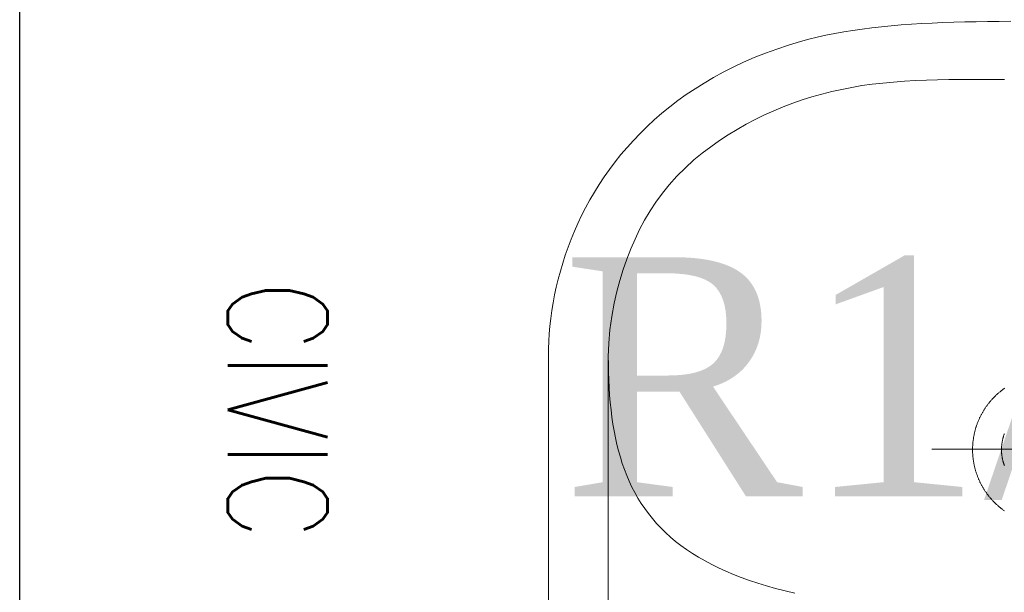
# Model space of a CAD drawing. Header units: centimetres. Extents: x 88729 to 133553, y -16225 to 14174.
# Tile 176 of 231: x 92309 to 92359, y -6835 to -6807. Entities that reach past the tile are written whole.
import ezdxf
from ezdxf.enums import TextEntityAlignment as Align

# ---------------------------------------------------------------- set-up
doc = ezdxf.new("R2010")
doc.units = ezdxf.units.CM
doc.layers.add('A-ARMATURA', color=252, linetype='Continuous', lineweight=5)
doc.layers.add('E_Istn_pozostaje', color=132, linetype='Continuous', lineweight=25)
for name, color, linetype in [('A-SUFITY', 252, 'Continuous'), ('E_opisy siły', 5, 'Continuous'), ('E_PODKLAD', 7, 'Continuous'), ('E_siła', 5, 'Continuous'), ('R-MET-IWE', 252, 'Continuous')]:
    doc.layers.add(name, color=color, linetype=linetype)
doc.styles.add('MM_050', font='romans.shx', dxfattribs={"width": 0.8, "height": 16})
doc.styles.add('old', font='BOOKOS.TTF')
doc.styles.get("Standard").update_dxf_attribs({"font": 'txt.shx'})

# ---------------------------------------------------------------- blocks, each defined once
blk = doc.blocks.new('RLX_F50_18W')
at = {"ltscale": 0.1, "insert": (-23.112, -36.07), "char_height": 5, "width": 57.67941, "attachment_point": 1, "style": 'MM_050'}
blk.add_mtext('CIVIC F50 18W', dxfattribs=at)
at = {"ltscale": 0.1, "flags": 9}
blk.add_attdef('RLXLUM', (0, 0), '', height=0.1, dxfattribs=at)
blk = doc.blocks.new('E_opis siły')
at = {"layer": 'E_siła', "linetype": 'Continuous', "ltscale": 0.5, "style": 'old', "flags": 4}
blk.add_attdef('OBWÓD', (0, 0), '', height=12, dxfattribs=at)
blk = doc.blocks.new('A$C3A7D2EB8')
at = {"layer": 'A-ARMATURA'}
for points in [[(-1.832, -21.46), (-2.421, -21.456), (-3.002, -21.449), (-3.573, -21.44), (-4.136, -21.428), (-4.689, -21.413), (-5.234, -21.394), (-5.77, -21.372), (-6.297, -21.345), (-6.816, -21.313), (-7.325, -21.277), (-7.827, -21.235), (-8.319, -21.188), (-8.804, -21.134), (-9.279, -21.075), (-9.747, -21.008), (-10.206, -20.934), (-10.657, -20.853), (-11.099, -20.764), (-11.534, -20.667), (-11.96, -20.561), (-12.379, -20.446), (-12.379, -20.446), (-12.982, -20.264), (-13.568, -20.068), (-14.137, -19.859), (-14.689, -19.639), (-15.225, -19.406), (-15.744, -19.162), (-16.246, -18.907), (-16.733, -18.641), (-17.203, -18.365), (-17.658, -18.08), (-18.097, -17.784), (-18.521, -17.48), (-18.929, -17.167), (-19.322, -16.846), (-19.701, -16.518), (-20.064, -16.181), (-20.413, -15.838), (-20.748, -15.488), (-21.069, -15.132), (-21.375, -14.771), (-21.668, -14.404), (-21.947, -14.032), (-22.212, -13.655), (-22.464, -13.274), (-22.703, -12.89), (-22.93, -12.502), (-23.143, -12.111), (-23.344, -11.717), (-23.532, -11.322), (-23.708, -10.925), (-23.872, -10.526), (-24.024, -10.127), (-24.165, -9.727), (-24.294, -9.327), (-24.411, -8.927), (-24.518, -8.528), (-24.613, -8.13), (-24.698, -7.734), (-24.772, -7.339), (-24.836, -6.947), (-24.889, -6.557), (-24.932, -6.171), (-24.966, -5.788), (-24.989, -5.409), (-25.003, -5.035), (-25.008, -4.665), (-25.008, -4.665), (-25.008, 17.362)], [(-22.008, 8.296), (-22.008, -4.636), (-21.981, -5.32), (-21.924, -5.987), (-21.837, -6.649), (-21.72, -7.32), (-21.577, -7.901), (-21.424, -8.462), (-21.257, -9.005), (-21.077, -9.531), (-20.881, -10.041), (-20.668, -10.536), (-20.437, -11.017), (-20.186, -11.487), (-19.913, -11.945), (-19.617, -12.393), (-19.296, -12.832), (-18.95, -13.264), (-18.576, -13.689), (-17.721, -14.505), (-17.299, -14.846), (-16.87, -15.17), (-16.436, -15.476), (-15.997, -15.766), (-15.551, -16.039), (-15.101, -16.295), (-14.644, -16.536), (-14.183, -16.762), (-13.716, -16.972), (-13.244, -17.168), (-12.767, -17.348), (-12.285, -17.515), (-11.799, -17.668), (-11.307, -17.807), (-10.811, -17.932), (-10.311, -18.045), (-9.806, -18.145), (-9.297, -18.233), (-8.776, -18.303), (-8.246, -18.362), (-7.708, -18.412), (-7.163, -18.452), (-6.612, -18.484), (-6.058, -18.508), (-5.5, -18.526), (-4.94, -18.539), (-4.379, -18.546), (-3.819, -18.55), (-3.26, -18.55), (-2.704, -18.548), (-2.152, -18.545)], [(-12.665, 7.229), (-13.151, 7.113), (-13.621, 6.991), (-14.075, 6.862), (-14.513, 6.728), (-14.935, 6.587), (-15.343, 6.44), (-15.735, 6.287), (-16.113, 6.128), (-16.476, 5.962), (-16.825, 5.79), (-17.16, 5.613), (-17.481, 5.428), (-17.789, 5.238), (-18.084, 5.041), (-18.365, 4.838), (-18.634, 4.629), (-18.89, 4.413), (-19.134, 4.191), (-19.366, 3.962), (-19.586, 3.727), (-19.795, 3.486), (-19.992, 3.239), (-20.179, 2.985), (-20.355, 2.724), (-20.52, 2.457), (-20.675, 2.184), (-20.82, 1.904), (-20.955, 1.617), (-21.081, 1.325), (-21.197, 1.025), (-21.305, 0.719), (-21.404, 0.407), (-21.494, 0.088), (-21.576, -0.238), (-21.65, -0.57), (-21.716, -0.909), (-21.775, -1.255), (-21.826, -1.607), (-21.871, -1.966), (-21.909, -2.331), (-21.94, -2.703), (-21.965, -3.082), (-21.984, -3.468), (-21.997, -3.86), (-22.005, -4.259), (-22.008, -4.665)], [(-2.154, 3.097), (-2.181, 3.077), (-2.209, 3.058), (-2.236, 3.038), (-2.262, 3.018), (-2.289, 2.997), (-2.316, 2.977), (-2.342, 2.956), (-2.368, 2.935), (-2.394, 2.914), (-2.42, 2.892), (-2.445, 2.87), (-2.471, 2.848), (-2.496, 2.826), (-2.521, 2.804), (-2.545, 2.781), (-2.57, 2.758), (-2.594, 2.735), (-2.618, 2.712), (-2.642, 2.688), (-2.666, 2.664), (-2.69, 2.64), (-2.713, 2.616), (-2.736, 2.592), (-2.759, 2.567), (-2.781, 2.542), (-2.804, 2.517), (-2.826, 2.492), (-2.848, 2.467), (-2.87, 2.441), (-2.891, 2.415), (-2.912, 2.389), (-2.933, 2.363), (-2.954, 2.337), (-2.975, 2.31), (-2.995, 2.284), (-3.015, 2.257), (-3.035, 2.23), (-3.055, 2.202), (-3.074, 2.175), (-3.093, 2.147), (-3.112, 2.12), (-3.13, 2.092), (-3.149, 2.064), (-3.167, 2.035), (-3.185, 2.007), (-3.202, 1.978), (-3.22, 1.95), (-3.237, 1.921), (-3.254, 1.892), (-3.27, 1.863), (-3.286, 1.833), (-3.302, 1.804), (-3.318, 1.774), (-3.334, 1.744), (-3.349, 1.714), (-3.364, 1.684), (-3.379, 1.654), (-3.393, 1.624), (-3.407, 1.593), (-3.421, 1.563), (-3.435, 1.532), (-3.448, 1.501), (-3.461, 1.47), (-3.474, 1.439), (-3.486, 1.408), (-3.499, 1.377), (-3.511, 1.346), (-3.522, 1.314), (-3.534, 1.283), (-3.545, 1.251), (-3.555, 1.219), (-3.566, 1.187), (-3.576, 1.155), (-3.586, 1.123), (-3.596, 1.091), (-3.605, 1.059), (-3.614, 1.027), (-3.623, 0.994), (-3.632, 0.962), (-3.64, 0.929), (-3.648, 0.897), (-3.655, 0.864), (-3.663, 0.831), (-3.67, 0.798), (-3.677, 0.766), (-3.683, 0.733), (-3.689, 0.7), (-3.695, 0.667), (-3.701, 0.633), (-3.706, 0.6), (-3.711, 0.567), (-3.716, 0.534), (-3.72, 0.501), (-3.724, 0.467), (-3.728, 0.434), (-3.731, 0.401), (-3.735, 0.367), (-3.737, 0.334), (-3.74, 0.3), (-3.742, 0.267), (-3.744, 0.233), (-3.746, 0.2), (-3.747, 0.166), (-3.748, 0.133), (-3.749, 0.099), (-3.75, 0.066), (-3.75, 0.032), (-3.75, -0.002), (-3.749, -0.035), (-3.749, -0.069), (-3.748, -0.102), (-3.746, -0.136), (-3.745, -0.169), (-3.743, -0.203), (-3.741, -0.236), (-3.738, -0.27), (-3.735, -0.303), (-3.732, -0.337), (-3.729, -0.37), (-3.725, -0.403), (-3.721, -0.437), (-3.717, -0.47), (-3.712, -0.503), (-3.707, -0.536), (-3.702, -0.57), (-3.697, -0.603), (-3.691, -0.636), (-3.685, -0.669), (-3.678, -0.702), (-3.672, -0.735), (-3.665, -0.767), (-3.658, -0.8), (-3.65, -0.833), (-3.642, -0.866), (-3.634, -0.898), (-3.626, -0.931), (-3.617, -0.963), (-3.608, -0.995), (-3.599, -1.028), (-3.589, -1.06), (-3.579, -1.092), (-3.569, -1.124), (-3.559, -1.156), (-3.548, -1.188), (-3.537, -1.219), (-3.525, -1.251), (-3.514, -1.282), (-3.502, -1.314), (-3.49, -1.345), (-3.477, -1.376), (-3.465, -1.407), (-3.452, -1.438), (-3.439, -1.469), (-3.425, -1.5), (-3.411, -1.53), (-3.397, -1.561), (-3.383, -1.591), (-3.368, -1.621), (-3.353, -1.652), (-3.338, -1.681), (-3.323, -1.711), (-3.307, -1.741), (-3.291, -1.77), (-3.275, -1.8), (-3.258, -1.829), (-3.242, -1.858), (-3.225, -1.887), (-3.207, -1.916), (-3.19, -1.945), (-3.172, -1.973), (-3.154, -2.001), (-3.136, -2.029), (-3.117, -2.057), (-3.098, -2.085), (-3.079, -2.113), (-3.06, -2.14), (-3.041, -2.168), (-3.021, -2.195), (-3.001, -2.222), (-2.981, -2.248), (-2.96, -2.275), (-2.939, -2.301), (-2.918, -2.328), (-2.897, -2.354), (-2.876, -2.38), (-2.854, -2.405), (-2.832, -2.431), (-2.81, -2.456), (-2.788, -2.481), (-2.765, -2.506), (-2.742, -2.53), (-2.719, -2.555), (-2.696, -2.579), (-2.673, -2.603), (-2.649, -2.627), (-2.625, -2.651), (-2.601, -2.674), (-2.577, -2.697), (-2.552, -2.72), (-2.528, -2.743), (-2.503, -2.765), (-2.478, -2.788), (-2.452, -2.81), (-2.427, -2.832), (-2.401, -2.853), (-2.375, -2.874), (-2.349, -2.896), (-2.323, -2.917), (-2.297, -2.937), (-2.27, -2.958), (-2.243, -2.978), (-2.216, -2.998), (-2.189, -3.018), (-2.162, -3.037), (-2.134, -3.056)], [(-2.156, 0.827), (-2.165, 0.803), (-2.174, 0.778), (-2.183, 0.753), (-2.191, 0.728), (-2.199, 0.703), (-2.206, 0.678), (-2.213, 0.653), (-2.22, 0.627), (-2.227, 0.602), (-2.234, 0.576), (-2.24, 0.551), (-2.245, 0.525), (-2.251, 0.5), (-2.256, 0.474), (-2.261, 0.448), (-2.266, 0.422), (-2.27, 0.396), (-2.274, 0.37), (-2.278, 0.344), (-2.282, 0.318), (-2.285, 0.292), (-2.288, 0.266), (-2.29, 0.24), (-2.293, 0.214), (-2.294, 0.188), (-2.296, 0.161), (-2.298, 0.135), (-2.299, 0.109), (-2.299, 0.083), (-2.3, 0.056), (-2.3, 0.03), (-2.3, 0.004), (-2.3, -0.022), (-2.299, -0.049), (-2.298, -0.075), (-2.297, -0.101), (-2.295, -0.127), (-2.293, -0.154), (-2.291, -0.18), (-2.288, -0.206), (-2.285, -0.232), (-2.282, -0.258), (-2.279, -0.284), (-2.275, -0.31), (-2.271, -0.336), (-2.267, -0.362), (-2.262, -0.388), (-2.257, -0.414), (-2.252, -0.44), (-2.247, -0.465), (-2.241, -0.491), (-2.235, -0.516), (-2.229, -0.542), (-2.222, -0.567), (-2.215, -0.593), (-2.208, -0.618), (-2.2, -0.643), (-2.192, -0.668), (-2.184, -0.693), (-2.176, -0.718), (-2.167, -0.743), (-2.158, -0.768)], [(4.88, 0), (-5.799, 0)]]:
    blk.add_lwpolyline(points, dxfattribs=at)
blk = doc.blocks.new('A$Ce817dbbb')
at = {"layer": 'A-SUFITY', "ltscale": 0.1}
blk.add_line((907.604, -17314.017), (907.604, -17091.017), dxfattribs=at)
at = {"layer": 'A-ARMATURA', "color": 252, "lineweight": 9, "xscale": -1, "rotation": 180}
blk.add_blockref('A$C3A7D2EB8', (959.112, -17293.482), dxfattribs=at)
at = {"layer": 'R-MET-IWE', "color": 252, "lineweight": 9, "width": 0.75}
for tag, rotation, p in [('0-', 90, (-1139.045, -4143.611)), ('0-', 90, (-1113.045, -4143.611)), ('0-', 90, (-1087.045, -4143.611)), ('2-', 90, (-796.045, -4143.611)), ('2-', 90, (-505.045, -4143.611)), ('0-', 90, (-480.045, -4143.611)), ('0-', 90, (-456.045, -4143.611)), ('2-', 90, (-166.045, -4143.611)), ('2-', 90, (-625.663, -4833.611)), ('2-', 90, (-599.663, -4833.611)), ('2-', 90, (-573.663, -4833.611)), ('0-', 180, (-2169.638, -4848.468)), ('0-', 180, (-2169.638, -4873.468)), ('0-', 180, (-2169.638, -4899.468)), ('-2', 90, (-1661.47, -4961.645)), ('-2', 90, (-1636.47, -4961.645)), ('0-', 270, (-1489.782, -4968.061)), ('0-', 270, (-1464.782, -4968.061)), ('0-', 270, (-1439.782, -4968.061)), ('0-', 270, (-1364.782, -4968.061)), ('0-', 270, (-1339.782, -4968.061)), ('0-', 270, (-1314.782, -4968.061)), ('0-', 270, (328.218, -4968.061)), ('0-', 270, (354.218, -4968.061)), ('0-', 270, (1256.218, -4968.061)), ('0-', 270, (1282.218, -4968.061)), ('0-', 90, (-513.045, -5496.611)), ('0-', 90, (-487.045, -5496.611)), ('K.S.-', 90, (-487.045, -5766.111)), ('0-', 90, (-513.045, -5766.111)), ('1-', 90, (-539.045, -6114.611)), ('0-', 90, (-513.045, -6114.611)), ('0-', 90, (-487.045, -6114.611)), ('0-', 90, (301.955, -6545.611)), ('0-', 90, (327.955, -6545.611)), ('0-', 90, (353.955, -6545.611)), ('0-', 90, (416.113, -6545.611)), ('0-', 90, (1255.955, -6545.611)), ('0-', 90, (1281.955, -6545.611)), ('1-', 90, (2382.955, -6845.611)), ('1-', 90, (2408.955, -6845.611)), ('1-', 90, (2434.955, -6845.611)), ('1-', 90, (2827.955, -6845.611)), ('1-', 90, (2853.955, -6845.611)), ('1-', 90, (2879.955, -6845.611)), ('<-2', 90, (-910.64, -10482.409)), ('2->', 90, (-718.146, -10854.38)), ('2->', 90, (-692.146, -10854.38)), ('2->', 90, (-744.146, -10870.803)), ('-0', 90, (-186.093, -12450.121)), ('1-', 90, (2264.472, -12866.38)), ('1-', 90, (2290.472, -12866.38)), ('1-', 90, (2316.472, -12866.38)), ('1-', 90, (2709.472, -12866.38)), ('1-', 90, (2735.472, -12866.38)), ('1-', 90, (2761.472, -12866.38)), ('<-KL', 90, (-700.012, -16780.913)), ('-0', 90, (-179.939, -18957.533)), ('0->', 90, (-1257.528, -23179.046)), ('0->', 90, (-1231.528, -23179.046)), ('0->', 90, (-1205.528, -23179.046)), ('0->', 90, (-600.528, -23179.046)), ('0->', 90, (-574.528, -23179.046)), ('0->', 90, (-1692.528, -24074.046)), ('0->', 90, (-1666.528, -24074.046)), ('0->', 90, (-1640.528, -24074.046)), ('0->', 90, (-1486.528, -24074.046)), ('0->', 90, (-1460.528, -24074.046)), ('0->', 90, (-1434.528, -24074.046)), ('<-0', 90, (-499.818, -24383.565)), ('<-0', 90, (-298.109, -24383.565)), ('<-0', 180, (-587.122, -25088.859)), ('<-0', 270, (-496.631, -25202.677)), ('<-0', 180, (-1353.253, -25419.359)), ('<-0', 180, (-1187.253, -25444.101)), ('<-0', 90, (-179.614, -25454.222)), ('<-0', 90, (-69.593, -26375.359)), ('<-0', 90, (-43.593, -26375.359))]:
    blk.add_attdef(tag, text='', height=17, rotation=rotation, dxfattribs=at).set_placement(p, align=Align.MIDDLE)
for tag, p in [('2-', (1424.812, -4179.204)), ('2-', (1424.812, -4205.204)), ('K.S.-', (-76.891, -4264.204)), ('KL-', (-613.132, -4292.185)), ('1-', (-613.132, -4312.185)), ('1-', (-613.132, -4332.185)), ('K.S.-', (1414.126, -4333.662)), ('0-', (-70.188, -4341.204)), ('0-', (469.812, -4341.204)), ('1-', (-613.132, -4352.185)), ('0-', (1424.812, -4361.204)), ('0-', (-70.188, -4367.204)), ('1-', (469.812, -4367.204)), ('0-', (1099.812, -4368.204)), ('2-', (1424.812, -4387.204)), ('1-', (-70.188, -4393.204)), ('1-', (469.812, -4393.204)), ('1-', (1099.812, -4394.204)), ('2-', (1424.812, -4413.204)), ('2-', (-70.188, -4419.204)), ('2-', (1099.812, -4420.204)), ('2-', (469.812, -4444.204)), ('K.S.-', (-76.891, -4445.204)), ('2-', (1099.812, -4446.204)), ('2-', (469.812, -4470.204)), ('2-', (-825.188, -4496.204)), ('2-', (-825.188, -4522.204)), ('2-', (-70.188, -4574.204)), ('2-', (-70.188, -4600.204)), ('K.S.-', (1089.126, -4600.662)), ('2-', (1099.812, -4653.204)), ('2-', (-70.188, -4669.204)), ('2-', (1099.812, -4679.204)), ('-1', (1806.777, -4690.779)), ('1-', (-70.188, -4695.204)), ('2-', (1099.812, -4705.204)), ('-1', (1806.777, -4716.295)), ('K.S.-', (-73.204, -4721.204)), ('-1', (1806.777, -4743.07)), ('FR-', (-70.188, -4747.204)), ('0-', (-1066.188, -6382.704)), ('0-', (-1066.188, -6408.704)), ('2-', (1729.812, -6586.204)), ('2-', (1729.812, -6612.204)), ('2-', (1729.812, -6638.204)), ('2-', (1729.812, -6664.204)), ('K.S.-', (469.812, -6788.204)), ('1-', (-962.188, -6915.204)), ('2-', (1729.812, -6923.204)), ('1-', (-460.188, -6923.204)), ('1-', (469.812, -6923.204)), ('2-', (1729.812, -6949.204)), ('1-', (-460.188, -6949.204)), ('1-', (469.812, -6949.204)), ('K.S.-', (2901.812, -6960.204)), ('2-', (1729.812, -6975.204)), ('2-', (1729.812, -7001.204)), ('2-', (-460.188, -7026.204)), ('0-', (469.812, -7026.204)), ('2-', (-460.188, -7052.204)), ('0-', (469.812, -7052.204)), ('2-', (-460.188, -7078.204)), ('2-', (469.812, -7078.204)), ('1-', (2901.812, -7088.204)), ('2-', (469.812, -7104.204)), ('1-', (2901.812, -7114.204)), ('0-', (1729.812, -7131.204)), ('2-', (-460.188, -7141.204)), ('0-', (1729.812, -7157.204)), ('2-', (-460.188, -7167.204)), ('2-', (469.812, -7181.204)), ('2-', (1729.812, -7183.204)), ('0-', (-460.188, -7193.204)), ('2-', (469.812, -7207.204)), ('2-', (1729.812, -7209.204)), ('K.S.-', (-470.874, -7217.662)), ('2-', (469.812, -7233.204)), ('2-', (1729.812, -7235.204)), ('1-', (-460.188, -7245.204)), ('2-', (469.812, -7259.204)), ('2-', (1729.812, -7261.204)), ('2-', (1729.812, -7287.204)), ('2-', (-460.188, -7297.204)), ('2->', (-943.671, -10542.973)), ('-1', (1688.294, -10711.548)), ('-1', (1688.294, -10737.548)), ('-1', (1688.294, -10763.548)), ('<-2', (1685.551, -12605.392)), ('2->', (1611.329, -12636.472)), ('2->', (1611.329, -12658.973)), ('2->', (1590.766, -12684.973)), ('K.S.-', (2783.329, -12980.973)), ('2->', (-578.671, -13046.973)), ('2->', (-578.671, -13072.973)), ('<-2', (-476.881, -13105.942)), ('1-', (2783.329, -13108.973)), ('1-', (2783.329, -13134.973)), ('<-1', (-610.787, -16857.829)), ('<-1', (-610.787, -16877.829)), ('<-1', (1688.294, -17218.96)), ('<-1', (1688.294, -17244.96)), ('<-1', (1688.294, -17270.96)), ('<-1', (-478.914, -18553.429)), ('<-0', (-2287.983, -23879.575)), ('<-0', (-2287.983, -23905.575)), ('<-0', (-2287.983, -23931.575)), ('<-0', (-343.077, -24738.183)), ('<-0', (-478.914, -25059.683))]:
    blk.add_attdef(tag, text='', height=17, dxfattribs=at).set_placement(p, align=Align.MIDDLE)

msp = doc.modelspace()

# ---------------------------------------------------------------- block references
at = {"layer": 'E_Istn_pozostaje', "rotation": 270.0000738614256}
msp.add_blockref('RLX_F50_18W', (92360.978, -6842.726), dxfattribs=at)
at = {"layer": 'E_opisy siły', "linetype": 'Continuous'}
ref = msp.add_blockref('E_opis siły', (92397.081, -6830.467, -500), dxfattribs=dict(at, xscale=-1))
ref.add_attrib('OBWÓD', 'R1/39', (92336.659, -6830.467, -500), dxfattribs={"color": 3, "linetype": 'Continuous', "ltscale": 0.5, "height": 12, "style": 'old'})
at = {"layer": 'E_PODKLAD'}
msp.add_blockref('A$Ce817dbbb', (91401.874, 10465.391), dxfattribs=at)

doc.saveas('drawing.dxf')
